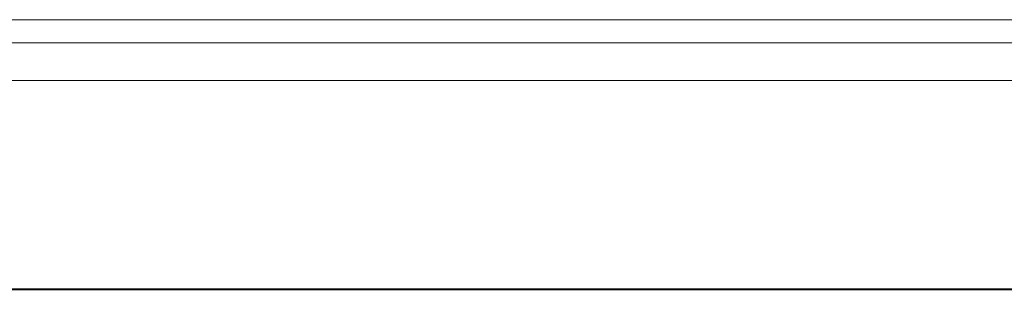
# Model space of a CAD drawing. Extents: x 193 to 943, y 26 to 526.
# Tile 211 of 256: x 415.46 to 419.85, y 107.33 to 108.53. Entities that reach past the tile are written whole.
import ezdxf
from ezdxf.lldxf.tags import DXFTag

# ---------------------------------------------------------------- set-up
doc = ezdxf.new("R2010")
doc.units = 0
doc.layers.add('KG4_HLS_S_____ZEICHNEN_LEER', color=7, linetype='Punkte_Nova', lineweight=40, true_color=0xadadad)
doc.layers.add('KG4_HLS_SYA', color=7, linetype='Continuous', lineweight=25)
tags = doc.linetypes.add('Punkte_Nova', pattern=[4.8, 0.4, 0.2, -4, 0.2]).pattern_tags.tags
tags[10:11] = [DXFTag(74, 4), DXFTag(75, 0), DXFTag(340, '0'), DXFTag(46, 0.0), DXFTag(50, 0.0), DXFTag(44, 0.0), DXFTag(45, 0.0)]
tags[8:9] = [DXFTag(74, 4), DXFTag(75, 0), DXFTag(340, '0'), DXFTag(46, 0.0), DXFTag(50, 0.0), DXFTag(44, 0.0), DXFTag(45, 0.0)]
tags[6:7] = [DXFTag(74, 4), DXFTag(75, 0), DXFTag(340, '0'), DXFTag(46, 0.0), DXFTag(50, 0.0), DXFTag(44, 0.0), DXFTag(45, 0.0)]
tags[4:5] = [DXFTag(74, 4), DXFTag(75, 0), DXFTag(340, '0'), DXFTag(46, 0.0), DXFTag(50, 0.0), DXFTag(44, 0.0), DXFTag(45, 0.0)]

msp = doc.modelspace()

# ---------------------------------------------------------------- linework, layer by layer
at = {"layer": 'KG4_HLS_S_____ZEICHNEN_LEER', "ltscale": 0.4}
msp.add_line((358.609, 107.3259), (516.6139, 107.3259), dxfattribs=at)
at = {"layer": 'KG4_HLS_SYA', "color": 8, "linetype": 'Continuous', "lineweight": 9, "ltscale": 0.13, "true_color": 0x808080}
for p, q in [((423.935, 108.5268), (410.3162, 108.5268)), ((422.645, 108.4242), (412.9712, 108.4242)), ((410.4182, 108.2553), (422.5083, 108.2553))]:
    msp.add_line(p, q, dxfattribs=at)

doc.saveas('drawing.dxf')
